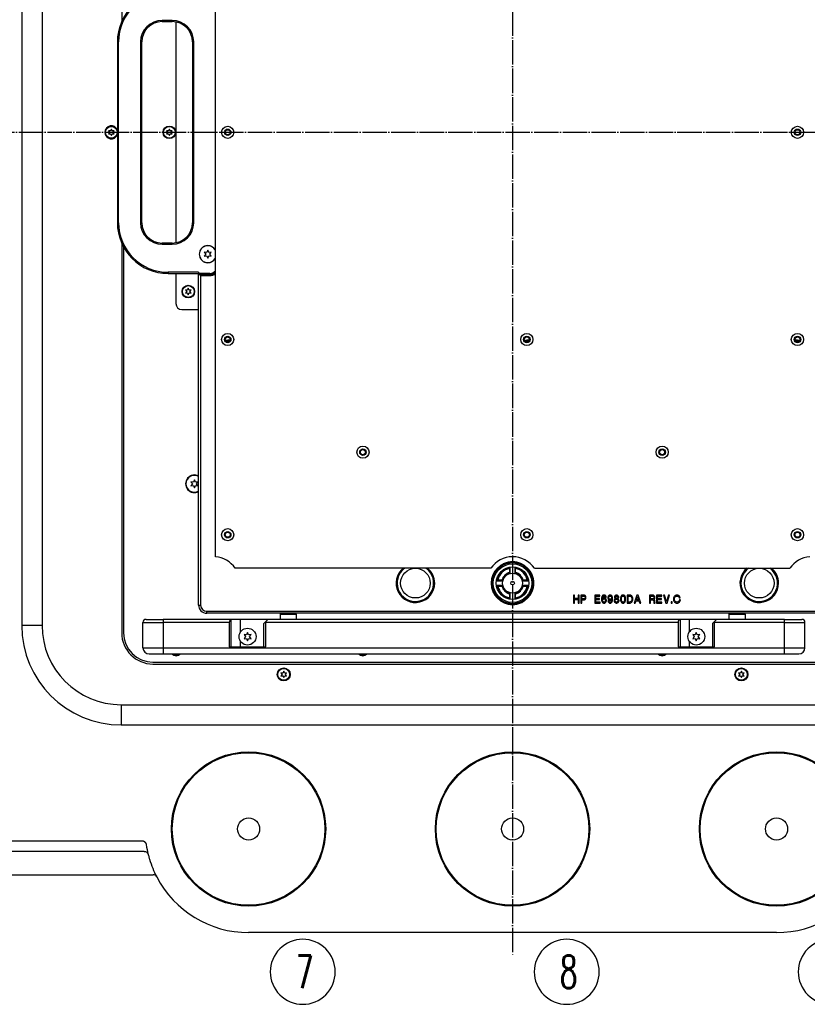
# Model space of a CAD drawing. Extents: x -1763 to 4575, y -3429 to 1051.
# Tile 175 of 193: x 1057 to 1445, y -529 to -45. Entities that reach past the tile are written whole.
import ezdxf

# ---------------------------------------------------------------- set-up
doc = ezdxf.new("R2010")
doc.units = 0
doc.linetypes.add('DASHED', pattern=[15, 7, -8])
doc.linetypes.add('DOT_CENTER', pattern=[14, 12, -1, 0, -1])
doc.layers.get('0').update_dxf_attribs({"linetype": 'CONTINUOUS'})
doc.layers.add('1', color=7, linetype='CONTINUOUS')
doc.styles.add('CONVERTER_2', font='txt.shx', dxfattribs={"width": 0.63})

# ---------------------------------------------------------------- blocks, each defined once
blk = doc.blocks.new('TH_TV__647', base_point=(1686.02, 294))
at = {"color": 3, "linetype": 'CONTINUOUS'}
for p, q in [((1107.52, 146.4), (1107.52, -45.43)), ((1058.32, 142.8), (1058.32, -342.8)), ((1068.32, 142.8), (1068.32, -342.8)), ((1153.68, -309.01), (1153.68, 114.63)), ((1127.4, -45.5), (1127.4, -44.9)), ((1132.4, -44.9), (1127.4, -44.9)), ((1127.4, -45.5), (1132.4, -45.5)), ((1132.4, -44.9), (1132.4, -45.5)), ((1134.2, -45.66), (1134.2, -154.34)), ((1106, -55.5), (1105.4, -55.5)), ((1105.4, -55.5), (1105.4, -144.5)), ((1106, -144.5), (1106, -55.5)), ((1116.8, -55.5), (1117.4, -55.5)), ((1116.8, -55.5), (1116.8, -144.5)), ((1117.4, -144.5), (1117.4, -55.5)), ((1143, -55.5), (1142.4, -55.5)), ((1142.4, -55.5), (1142.4, -144.5)), ((1143, -144.5), (1143, -55.5)), ((1101.03, -99.2), (1101.62, -100)), ((1102.02, -99.31), (1101.03, -99.2)), ((1101.62, -100), (1101.03, -100.8)), ((1101.03, -100.8), (1102.02, -100.69)), ((1102.42, -98.4), (1102.02, -99.31)), ((1102.02, -100.69), (1102.42, -101.6)), ((1102.82, -99.31), (1102.42, -98.4)), ((1102.42, -101.6), (1102.82, -100.69)), ((1103.81, -99.2), (1102.82, -99.31)), ((1102.82, -100.69), (1103.81, -100.8)), ((1103.22, -100), (1103.81, -99.2)), ((1103.81, -100.8), (1103.22, -100)), ((1129.61, -99.2), (1130.2, -100)), ((1130.6, -99.31), (1129.61, -99.2)), ((1130.2, -100), (1129.61, -100.8)), ((1129.61, -100.8), (1130.6, -100.69)), ((1131, -98.4), (1130.6, -99.31)), ((1130.6, -100.69), (1131, -101.6)), ((1131.4, -99.31), (1131, -98.4)), ((1131, -101.6), (1131.4, -100.69)), ((1132.39, -99.2), (1131.4, -99.31)), ((1131.4, -100.69), (1132.39, -100.8)), ((1131.8, -100), (1132.39, -99.2)), ((1132.39, -100.8), (1131.8, -100)), ((1106, -144.5), (1105.4, -144.5)), ((1116.8, -144.5), (1117.4, -144.5)), ((1142.4, -144.5), (1143, -144.5)), ((1107.52, -154.57), (1107.52, -346.4)), ((1132.4, -154.5), (1127.4, -154.5)), ((1127.4, -154.5), (1127.4, -155.1)), ((1127.4, -155.1), (1132.4, -155.1)), ((1132.4, -155.1), (1132.4, -154.5)), ((1108.42, -156.41), (1108.42, -346.4)), ((1149.4, -159.13), (1148.17, -159)), ((1148.17, -159), (1148.9, -160)), ((1149.9, -158), (1149.4, -159.13)), ((1150.4, -159.13), (1149.9, -158)), ((1151.63, -159), (1150.4, -159.13)), ((1150.9, -160), (1151.63, -159)), ((1148.9, -160), (1148.17, -161)), ((1148.17, -161), (1149.4, -160.87)), ((1149.4, -160.87), (1149.9, -162)), ((1149.9, -162), (1150.4, -160.87)), ((1150.4, -160.87), (1151.63, -161)), ((1151.63, -161), (1150.9, -160)), ((1145.4, -168.9), (1130.4, -168.9)), ((1130.4, -168.9), (1130.4, -169.5)), ((1130.4, -169.5), (1145.4, -169.5)), ((1134.2, -169.5), (1134.2, -184.3)), ((1145.4, -168.9), (1145.4, -169.5)), ((1150.9, -169.5), (1145.4, -169.5)), ((1145.4, -169.5), (1145.4, -170)), ((1145.4, -170), (1145.9, -170)), ((1145.4, -332.8), (1145.4, -170)), ((1146.4, -170.5), (1145.9, -170)), ((1145.9, -170), (1150.9, -170)), ((1146.4, -170.5), (1150.9, -170.5)), ((1146.4, -170.5), (1146.4, -332.8)), ((1150.9, -170), (1150.9, -170.5)), ((1138.93, -177.6), (1139.52, -178.4)), ((1139.92, -177.71), (1138.93, -177.6)), ((1139.52, -178.4), (1138.93, -179.2)), ((1138.93, -179.2), (1139.92, -179.09)), ((1140.32, -176.8), (1139.92, -177.71)), ((1139.92, -179.09), (1140.32, -180)), ((1140.72, -177.71), (1140.32, -176.8)), ((1140.32, -180), (1140.72, -179.09)), ((1141.71, -177.6), (1140.72, -177.71)), ((1140.72, -179.09), (1141.71, -179.2)), ((1141.12, -178.4), (1141.71, -177.6)), ((1141.71, -179.2), (1141.12, -178.4)), ((1137.2, -187.3), (1145.4, -187.3)), ((1160.81, -202.28), (1160.93, -202.28)), ((1160.81, -202.48), (1160.86, -202.48)), ((1308.13, -202.28), (1308.25, -202.28)), ((1308.13, -202.48), (1308.18, -202.48)), ((1439.07, -202.28), (1439.19, -202.28)), ((1439.14, -202.48), (1439.19, -202.48)), ((1143.32, -271.05), (1142.82, -272.18)), ((1143.82, -272.18), (1143.32, -271.05)), ((1142.82, -272.18), (1141.59, -272.05)), ((1141.59, -272.05), (1142.32, -273.05)), ((1142.32, -273.05), (1141.59, -274.05)), ((1141.59, -274.05), (1142.82, -273.92)), ((1142.82, -273.92), (1143.32, -275.05)), ((1143.32, -275.05), (1143.82, -273.92)), ((1145.05, -272.05), (1143.82, -272.18)), ((1143.82, -273.92), (1145.05, -274.05)), ((1144.32, -273.05), (1145.05, -272.05)), ((1145.05, -274.05), (1144.32, -273.05)), ((1289.27, -314.63), (1163.41, -314.63)), ((1298.5, -314.21), (1298.5, -314.09)), ((1298.5, -314.21), (1298.5, -314.74)), ((1298.5, -314.74), (1298.5, -316.71)), ((1298.8, -316.73), (1298.8, -314.04)), ((1301.2, -314.04), (1301.2, -316.73)), ((1301.5, -314.21), (1301.5, -314.09)), ((1301.5, -314.74), (1301.5, -314.21)), ((1301.5, -316.71), (1301.5, -314.74)), ((1310.73, -314.63), (1436.59, -314.63)), ((1298.5, -316.71), (1298.5, -317.18)), ((1298.5, -317.2), (1298.5, -317.18)), ((1301.5, -317.18), (1301.5, -316.71)), ((1301.5, -317.18), (1301.5, -317.2)), ((1292.07, -320.77), (1294.75, -320.77)), ((1294.75, -323.17), (1292.07, -323.17)), ((1292.24, -320.47), (1292.12, -320.47)), ((1292.24, -323.47), (1292.12, -323.47)), ((1292.77, -320.47), (1292.24, -320.47)), ((1292.24, -323.47), (1292.77, -323.47)), ((1294.74, -320.47), (1292.77, -320.47)), ((1292.77, -323.47), (1294.74, -323.47)), ((1295.21, -320.47), (1294.74, -320.47)), ((1294.74, -323.47), (1295.21, -323.47)), ((1295.21, -320.47), (1295.23, -320.47)), ((1295.23, -323.47), (1295.21, -323.47)), ((1304.77, -320.47), (1304.79, -320.47)), ((1304.79, -323.47), (1304.77, -323.47)), ((1305.26, -320.47), (1304.79, -320.47)), ((1304.79, -323.47), (1305.26, -323.47)), ((1305.25, -320.77), (1307.93, -320.77)), ((1307.93, -323.17), (1305.25, -323.17)), ((1307.23, -320.47), (1305.26, -320.47)), ((1305.26, -323.47), (1307.23, -323.47)), ((1307.76, -320.47), (1307.23, -320.47)), ((1307.23, -323.47), (1307.76, -323.47)), ((1307.88, -320.47), (1307.76, -320.47)), ((1307.88, -323.47), (1307.76, -323.47)), ((1298.5, -326.76), (1298.5, -326.74)), ((1298.5, -326.76), (1298.5, -327.23)), ((1298.5, -327.23), (1298.5, -329.2)), ((1298.5, -329.2), (1298.5, -329.73)), ((1298.8, -329.91), (1298.8, -327.22)), ((1301.2, -327.22), (1301.2, -329.91)), ((1301.5, -326.74), (1301.5, -326.76)), ((1301.5, -327.23), (1301.5, -326.76)), ((1301.5, -329.2), (1301.5, -327.23)), ((1301.5, -329.73), (1301.5, -329.2)), ((1330.49, -327.8), (1330, -327.8)), ((1330, -327.8), (1330, -331.8)), ((1330.49, -329.5), (1330.49, -327.8)), ((1332.34, -329.5), (1330.49, -329.5)), ((1332.83, -327.8), (1332.34, -327.8)), ((1332.34, -327.8), (1332.34, -329.5)), ((1332.83, -331.8), (1332.83, -327.8)), ((1335.13, -327.8), (1333.55, -327.8)), ((1333.55, -327.8), (1333.55, -331.8)), ((1334.05, -328.3), (1334.99, -328.3)), ((1334.05, -329.7), (1334.05, -328.3)), ((1334.99, -328.3), (1335.26, -328.35)), ((1335.49, -327.85), (1335.13, -327.8)), ((1335.26, -328.35), (1335.49, -328.45)), ((1335.49, -329.55), (1335.26, -329.65)), ((1335.76, -328), (1335.49, -327.85)), ((1335.49, -328.45), (1335.62, -328.6)), ((1335.62, -329.4), (1335.49, -329.55)), ((1335.62, -328.6), (1335.71, -328.85)), ((1335.71, -329.15), (1335.62, -329.4)), ((1335.71, -328.85), (1335.71, -329.15)), ((1335.94, -328.2), (1335.76, -328)), ((1336.12, -328.5), (1335.94, -328.2)), ((1335.94, -329.8), (1336.12, -329.5)), ((1336.16, -328.85), (1336.12, -328.5)), ((1336.12, -329.5), (1336.16, -329.15)), ((1336.16, -329.15), (1336.16, -328.85)), ((1343.05, -327.8), (1340.48, -327.8)), ((1340.48, -327.8), (1340.48, -331.8)), ((1340.98, -328.3), (1343.05, -328.3)), ((1340.98, -329.5), (1340.98, -328.3)), ((1342.87, -329.5), (1340.98, -329.5)), ((1342.87, -330), (1342.87, -329.5)), ((1343.05, -328.3), (1343.05, -327.8)), ((1343.86, -329.15), (1343.81, -329.6)), ((1343.81, -329.6), (1343.81, -330)), ((1343.9, -328.85), (1343.86, -329.15)), ((1343.99, -328.6), (1343.9, -328.85)), ((1344.08, -328.4), (1343.99, -328.6)), ((1344.22, -328.2), (1344.08, -328.4)), ((1344.35, -328.05), (1344.22, -328.2)), ((1344.26, -329.65), (1344.35, -328.95)), ((1344.49, -329.4), (1344.26, -329.65)), ((1344.49, -327.95), (1344.35, -328.05)), ((1344.35, -328.95), (1344.44, -328.7)), ((1344.44, -328.7), (1344.53, -328.55)), ((1344.71, -327.85), (1344.49, -327.95)), ((1344.71, -329.25), (1344.49, -329.4)), ((1344.53, -328.55), (1344.71, -328.4)), ((1344.89, -327.8), (1344.71, -327.85)), ((1344.71, -328.4), (1344.89, -328.3)), ((1344.94, -329.2), (1344.71, -329.25)), ((1345.21, -327.8), (1344.89, -327.8)), ((1344.89, -328.3), (1345.21, -328.3)), ((1345.16, -329.2), (1344.94, -329.2)), ((1345.39, -329.25), (1345.16, -329.2)), ((1345.39, -327.85), (1345.21, -327.8)), ((1345.21, -328.3), (1345.39, -328.4)), ((1345.61, -327.95), (1345.39, -327.85)), ((1345.39, -328.4), (1345.57, -328.55)), ((1345.61, -329.35), (1345.39, -329.25)), ((1345.57, -328.55), (1345.66, -328.7)), ((1345.75, -328.05), (1345.61, -327.95)), ((1345.75, -329.45), (1345.61, -329.35)), ((1345.66, -328.7), (1345.7, -328.95)), ((1345.7, -328.95), (1346.15, -328.95)), ((1345.88, -328.2), (1345.75, -328.05)), ((1345.88, -329.6), (1345.75, -329.45)), ((1346.02, -328.4), (1345.88, -328.2)), ((1346.02, -329.8), (1345.88, -329.6)), ((1346.11, -328.6), (1346.02, -328.4)), ((1346.15, -328.85), (1346.11, -328.6)), ((1346.15, -328.95), (1346.15, -328.85)), ((1347.01, -328.6), (1346.92, -328.9)), ((1346.92, -328.9), (1346.92, -329.3)), ((1346.92, -329.3), (1347.01, -329.6)), ((1347.1, -328.4), (1347.01, -328.6)), ((1347.01, -329.6), (1347.1, -329.8)), ((1347.23, -328.2), (1347.1, -328.4)), ((1347.37, -328.05), (1347.23, -328.2)), ((1347.5, -327.95), (1347.37, -328.05)), ((1347.37, -328.95), (1347.46, -328.7)), ((1347.37, -329.25), (1347.37, -328.95)), ((1347.46, -329.5), (1347.37, -329.25)), ((1347.46, -328.7), (1347.55, -328.55)), ((1347.55, -329.65), (1347.46, -329.5)), ((1347.73, -327.85), (1347.5, -327.95)), ((1347.55, -328.55), (1347.73, -328.4)), ((1347.95, -327.8), (1347.73, -327.85)), ((1347.73, -328.4), (1347.95, -328.3)), ((1348.18, -327.8), (1347.95, -327.8)), ((1347.95, -328.3), (1348.18, -328.3)), ((1348.4, -327.85), (1348.18, -327.8)), ((1348.18, -328.3), (1348.4, -328.4)), ((1348.63, -327.95), (1348.4, -327.85)), ((1348.4, -328.4), (1348.58, -328.55)), ((1348.58, -328.55), (1348.67, -328.7)), ((1348.67, -329.5), (1348.58, -329.65)), ((1348.76, -328.05), (1348.63, -327.95)), ((1348.67, -328.7), (1348.76, -328.95)), ((1348.76, -329.25), (1348.67, -329.5)), ((1348.9, -328.2), (1348.76, -328.05)), ((1348.76, -328.95), (1348.76, -329.25)), ((1349.03, -328.4), (1348.9, -328.2)), ((1349.12, -328.6), (1349.03, -328.4)), ((1349.21, -328.85), (1349.12, -328.6)), ((1349.26, -329.15), (1349.21, -328.85)), ((1349.3, -329.6), (1349.26, -329.15)), ((1349.3, -330), (1349.3, -329.6)), ((1350.25, -328.5), (1350.2, -328.75)), ((1350.2, -328.75), (1350.2, -328.95)), ((1350.2, -328.95), (1350.25, -329.2)), ((1350.43, -328.2), (1350.25, -328.5)), ((1350.25, -329.2), (1350.43, -329.5)), ((1350.52, -329.6), (1350.29, -329.8)), ((1350.61, -328), (1350.43, -328.2)), ((1350.43, -329.5), (1350.52, -329.6)), ((1350.88, -327.85), (1350.61, -328)), ((1350.7, -328.75), (1350.74, -328.6)), ((1350.7, -328.95), (1350.7, -328.75)), ((1350.74, -329.1), (1350.7, -328.95)), ((1350.74, -328.6), (1350.83, -328.45)), ((1350.83, -329.25), (1350.74, -329.1)), ((1350.83, -328.45), (1350.97, -328.35)), ((1350.97, -329.35), (1350.83, -329.25)), ((1351.1, -327.8), (1350.88, -327.85)), ((1350.97, -328.35), (1351.15, -328.3)), ((1351.15, -329.4), (1350.97, -329.35)), ((1351.37, -327.8), (1351.1, -327.8)), ((1351.15, -328.3), (1351.33, -328.3)), ((1351.33, -329.4), (1351.15, -329.4)), ((1351.33, -328.3), (1351.51, -328.35)), ((1351.51, -329.35), (1351.33, -329.4)), ((1351.6, -327.85), (1351.37, -327.8)), ((1351.51, -328.35), (1351.64, -328.45)), ((1351.64, -329.25), (1351.51, -329.35)), ((1351.87, -328), (1351.6, -327.85)), ((1351.64, -328.45), (1351.73, -328.6)), ((1351.73, -329.1), (1351.64, -329.25)), ((1351.73, -328.6), (1351.78, -328.75)), ((1351.78, -328.95), (1351.73, -329.1)), ((1351.78, -328.75), (1351.78, -328.95)), ((1352.05, -328.2), (1351.87, -328)), ((1351.96, -329.6), (1352.05, -329.5)), ((1352.18, -329.8), (1351.96, -329.6)), ((1352.23, -328.5), (1352.05, -328.2)), ((1352.05, -329.5), (1352.23, -329.2)), ((1352.27, -328.75), (1352.23, -328.5)), ((1352.23, -329.2), (1352.27, -328.95)), ((1352.27, -328.95), (1352.27, -328.75)), ((1353.22, -329.15), (1353.17, -329.6)), ((1353.17, -329.6), (1353.17, -330)), ((1353.26, -328.85), (1353.22, -329.15)), ((1353.35, -328.6), (1353.26, -328.85)), ((1353.44, -328.4), (1353.35, -328.6)), ((1353.58, -328.2), (1353.44, -328.4)), ((1353.71, -328.05), (1353.58, -328.2)), ((1353.67, -329.5), (1353.71, -328.95)), ((1353.67, -330.1), (1353.67, -329.5)), ((1353.85, -327.95), (1353.71, -328.05)), ((1353.71, -328.95), (1353.8, -328.7)), ((1353.8, -328.7), (1353.89, -328.55)), ((1354.07, -327.85), (1353.85, -327.95)), ((1353.89, -328.55), (1354.07, -328.4)), ((1354.25, -327.8), (1354.07, -327.85)), ((1354.07, -328.4), (1354.25, -328.3)), ((1354.57, -327.8), (1354.25, -327.8)), ((1354.25, -328.3), (1354.57, -328.3)), ((1354.75, -327.85), (1354.57, -327.8)), ((1354.57, -328.3), (1354.75, -328.4)), ((1354.97, -327.95), (1354.75, -327.85)), ((1354.75, -328.4), (1354.93, -328.55)), ((1354.93, -328.55), (1355.02, -328.7)), ((1355.11, -328.05), (1354.97, -327.95)), ((1355.02, -328.7), (1355.11, -328.95)), ((1355.24, -328.2), (1355.11, -328.05)), ((1355.11, -328.95), (1355.15, -329.5)), ((1355.15, -329.5), (1355.15, -330.1)), ((1355.38, -328.4), (1355.24, -328.2)), ((1355.47, -328.6), (1355.38, -328.4)), ((1355.56, -328.85), (1355.47, -328.6)), ((1355.6, -329.15), (1355.56, -328.85)), ((1355.65, -329.6), (1355.6, -329.15)), ((1355.65, -330), (1355.65, -329.6)), ((1357.67, -327.8), (1356.37, -327.8)), ((1356.37, -327.8), (1356.37, -331.8)), ((1356.86, -328.35), (1357.67, -328.35)), ((1356.86, -331.25), (1356.86, -328.35)), ((1357.99, -327.85), (1357.67, -327.8)), ((1357.67, -328.35), (1357.99, -328.4)), ((1358.26, -327.95), (1357.99, -327.85)), ((1357.99, -328.4), (1358.21, -328.5)), ((1358.21, -328.5), (1358.35, -328.6)), ((1358.48, -328.05), (1358.26, -327.95)), ((1358.35, -328.6), (1358.48, -328.75)), ((1358.71, -328.25), (1358.48, -328.05)), ((1358.48, -328.75), (1358.62, -329)), ((1358.62, -329), (1358.71, -329.3)), ((1358.89, -328.5), (1358.71, -328.25)), ((1358.71, -329.3), (1358.75, -329.65)), ((1359.07, -328.85), (1358.89, -328.5)), ((1359.2, -329.3), (1359.07, -328.85)), ((1359.25, -329.65), (1359.2, -329.3)), ((1361.27, -327.8), (1359.97, -331.8)), ((1361, -330.1), (1361.54, -328.5)), ((1361.81, -327.8), (1361.27, -327.8)), ((1361.54, -328.5), (1362.13, -330.1)), ((1363.12, -331.8), (1361.81, -327.8)), ((1369.01, -327.8), (1367.44, -327.8)), ((1367.44, -327.8), (1367.44, -331.8)), ((1367.93, -328.3), (1368.88, -328.3)), ((1367.93, -329.7), (1367.93, -328.3)), ((1368.88, -328.3), (1369.15, -328.35)), ((1369.37, -327.85), (1369.01, -327.8)), ((1369.15, -328.35), (1369.37, -328.45)), ((1369.37, -329.55), (1369.15, -329.65)), ((1369.64, -328), (1369.37, -327.85)), ((1369.37, -328.45), (1369.51, -328.6)), ((1369.51, -329.4), (1369.37, -329.55)), ((1369.51, -328.6), (1369.6, -328.85)), ((1369.6, -329.15), (1369.51, -329.4)), ((1369.6, -328.85), (1369.6, -329.15)), ((1369.82, -328.2), (1369.64, -328)), ((1370, -328.5), (1369.82, -328.2)), ((1369.82, -329.8), (1370, -329.5)), ((1370.05, -328.85), (1370, -328.5)), ((1370, -329.5), (1370.05, -329.15)), ((1370.05, -329.15), (1370.05, -328.85)), ((1373.51, -327.8), (1370.95, -327.8)), ((1370.95, -327.8), (1370.95, -331.8)), ((1371.44, -328.3), (1373.51, -328.3)), ((1371.44, -329.5), (1371.44, -328.3)), ((1373.33, -329.5), (1371.44, -329.5)), ((1373.33, -330), (1373.33, -329.5)), ((1373.51, -328.3), (1373.51, -327.8)), ((1374.77, -327.8), (1374.28, -327.8)), ((1374.28, -327.8), (1375.54, -331.8)), ((1375.81, -331.05), (1374.77, -327.8)), ((1376.84, -327.8), (1375.81, -331.05)), ((1376.08, -331.8), (1377.34, -327.8)), ((1377.34, -327.8), (1376.84, -327.8)), ((1379.32, -329.32), (1379.27, -329.67)), ((1379.45, -328.87), (1379.32, -329.32)), ((1379.63, -328.57), (1379.45, -328.87)), ((1379.81, -328.32), (1379.63, -328.57)), ((1379.77, -329.67), (1379.81, -329.32)), ((1380.08, -328.07), (1379.81, -328.32)), ((1379.81, -329.32), (1379.9, -329.02)), ((1379.9, -329.02), (1380.04, -328.77)), ((1380.04, -328.77), (1380.17, -328.62)), ((1380.26, -327.97), (1380.08, -328.07)), ((1380.17, -328.62), (1380.31, -328.52)), ((1380.58, -327.87), (1380.26, -327.97)), ((1380.31, -328.52), (1380.58, -328.42)), ((1380.85, -327.82), (1380.58, -327.87)), ((1380.58, -328.42), (1380.85, -328.37)), ((1381.12, -327.82), (1380.85, -327.82)), ((1380.85, -328.37), (1381.12, -328.37)), ((1381.39, -327.87), (1381.12, -327.82)), ((1381.12, -328.37), (1381.39, -328.42)), ((1381.7, -327.97), (1381.39, -327.87)), ((1381.39, -328.42), (1381.66, -328.52)), ((1381.66, -328.52), (1381.84, -328.67)), ((1381.97, -328.12), (1381.7, -327.97)), ((1381.84, -328.67), (1381.97, -328.87)), ((1382.2, -328.32), (1381.97, -328.12)), ((1381.97, -328.87), (1382.11, -329.22)), ((1382.11, -329.22), (1382.56, -329.12)), ((1382.42, -328.72), (1382.2, -328.32)), ((1382.56, -329.12), (1382.42, -328.72)), ((1145.4, -332.8), (1146.4, -332.8)), ((1298.5, -329.85), (1298.5, -329.73)), ((1301.5, -329.85), (1301.5, -329.73)), ((1330, -331.8), (1330.49, -331.8)), ((1330.49, -330), (1332.34, -330)), ((1330.49, -331.8), (1330.49, -330)), ((1332.34, -330), (1332.34, -331.8)), ((1332.34, -331.8), (1332.83, -331.8)), ((1333.55, -331.8), (1334.05, -331.8)), ((1334.99, -329.7), (1334.05, -329.7)), ((1334.05, -330.2), (1335.13, -330.2)), ((1334.05, -331.8), (1334.05, -330.2)), ((1335.26, -329.65), (1334.99, -329.7)), ((1335.13, -330.2), (1335.49, -330.15)), ((1335.49, -330.15), (1335.76, -330)), ((1335.76, -330), (1335.94, -329.8)), ((1340.48, -331.8), (1343.09, -331.8)), ((1340.98, -330), (1342.87, -330)), ((1340.98, -331.3), (1340.98, -330)), ((1343.09, -331.3), (1340.98, -331.3)), ((1343.09, -331.8), (1343.09, -331.3)), ((1343.81, -330), (1343.86, -330.45)), ((1343.86, -330.45), (1343.9, -330.75)), ((1343.9, -330.75), (1343.99, -331)), ((1343.99, -331), (1344.08, -331.2)), ((1344.08, -331.2), (1344.22, -331.4)), ((1344.22, -331.4), (1344.35, -331.55)), ((1344.35, -330.35), (1344.44, -330.1)), ((1344.35, -330.65), (1344.35, -330.35)), ((1344.44, -330.9), (1344.35, -330.65)), ((1344.35, -331.55), (1344.49, -331.65)), ((1344.44, -330.1), (1344.53, -329.95)), ((1344.53, -331.05), (1344.44, -330.9)), ((1344.49, -331.65), (1344.71, -331.75)), ((1344.53, -329.95), (1344.71, -329.8)), ((1344.71, -331.2), (1344.53, -331.05)), ((1344.71, -329.8), (1344.94, -329.7)), ((1344.94, -331.3), (1344.71, -331.2)), ((1344.71, -331.75), (1344.94, -331.8)), ((1344.94, -329.7), (1345.16, -329.7)), ((1345.16, -331.3), (1344.94, -331.3)), ((1344.94, -331.8), (1345.16, -331.8)), ((1345.16, -329.7), (1345.39, -329.8)), ((1345.39, -331.2), (1345.16, -331.3)), ((1345.16, -331.8), (1345.39, -331.75)), ((1345.39, -329.8), (1345.57, -329.95)), ((1345.57, -331.05), (1345.39, -331.2)), ((1345.39, -331.75), (1345.61, -331.65)), ((1345.57, -329.95), (1345.66, -330.1)), ((1345.66, -330.9), (1345.57, -331.05)), ((1345.61, -331.65), (1345.75, -331.55)), ((1345.66, -330.1), (1345.75, -330.35)), ((1345.75, -330.65), (1345.66, -330.9)), ((1345.75, -330.35), (1345.75, -330.65)), ((1345.75, -331.55), (1345.88, -331.4)), ((1345.88, -331.4), (1346.02, -331.2)), ((1346.11, -330), (1346.02, -329.8)), ((1346.02, -331.2), (1346.11, -331)), ((1346.2, -330.3), (1346.11, -330)), ((1346.11, -331), (1346.2, -330.7)), ((1346.2, -330.7), (1346.2, -330.3)), ((1347.41, -330.65), (1346.96, -330.65)), ((1346.96, -330.65), (1346.96, -330.75)), ((1346.96, -330.75), (1347.01, -331)), ((1347.01, -331), (1347.1, -331.2)), ((1347.1, -329.8), (1347.23, -330)), ((1347.1, -331.2), (1347.23, -331.4)), ((1347.23, -330), (1347.37, -330.15)), ((1347.23, -331.4), (1347.37, -331.55)), ((1347.37, -330.15), (1347.5, -330.25)), ((1347.37, -331.55), (1347.5, -331.65)), ((1347.46, -330.9), (1347.41, -330.65)), ((1347.55, -331.05), (1347.46, -330.9)), ((1347.5, -330.25), (1347.73, -330.35)), ((1347.5, -331.65), (1347.73, -331.75)), ((1347.73, -329.8), (1347.55, -329.65)), ((1347.73, -331.2), (1347.55, -331.05)), ((1347.95, -329.9), (1347.73, -329.8)), ((1347.73, -330.35), (1347.95, -330.4)), ((1347.91, -331.3), (1347.73, -331.2)), ((1347.73, -331.75), (1347.91, -331.8)), ((1348.22, -331.3), (1347.91, -331.3)), ((1347.91, -331.8), (1348.22, -331.8)), ((1348.18, -329.9), (1347.95, -329.9)), ((1347.95, -330.4), (1348.18, -330.4)), ((1348.4, -329.8), (1348.18, -329.9)), ((1348.18, -330.4), (1348.4, -330.35)), ((1348.4, -331.2), (1348.22, -331.3)), ((1348.22, -331.8), (1348.4, -331.75)), ((1348.58, -329.65), (1348.4, -329.8)), ((1348.4, -330.35), (1348.63, -330.2)), ((1348.58, -331.05), (1348.4, -331.2)), ((1348.4, -331.75), (1348.63, -331.65)), ((1348.67, -330.9), (1348.58, -331.05)), ((1348.63, -330.2), (1348.85, -329.95)), ((1348.63, -331.65), (1348.76, -331.55)), ((1348.76, -330.65), (1348.67, -330.9)), ((1348.85, -329.95), (1348.76, -330.65)), ((1348.76, -331.55), (1348.9, -331.4)), ((1348.9, -331.4), (1349.03, -331.2)), ((1349.03, -331.2), (1349.12, -331)), ((1349.12, -331), (1349.21, -330.75)), ((1349.21, -330.75), (1349.26, -330.45)), ((1349.26, -330.45), (1349.3, -330)), ((1350.11, -330.1), (1350.02, -330.45)), ((1350.02, -330.45), (1350.02, -330.7)), ((1350.02, -330.7), (1350.11, -331.05)), ((1350.29, -329.8), (1350.11, -330.1)), ((1350.11, -331.05), (1350.25, -331.3)), ((1350.25, -331.3), (1350.47, -331.55)), ((1350.47, -331.55), (1350.74, -331.7)), ((1350.56, -330.45), (1350.61, -330.25)), ((1350.56, -330.65), (1350.56, -330.45)), ((1350.61, -330.85), (1350.56, -330.65)), ((1350.61, -330.25), (1350.74, -330.05)), ((1350.74, -331.05), (1350.61, -330.85)), ((1350.74, -330.05), (1350.92, -329.9)), ((1350.92, -331.2), (1350.74, -331.05)), ((1350.74, -331.7), (1351.1, -331.8)), ((1350.92, -329.9), (1351.15, -329.85)), ((1351.15, -331.25), (1350.92, -331.2)), ((1351.1, -331.8), (1351.37, -331.8)), ((1351.15, -329.85), (1351.33, -329.85)), ((1351.33, -331.25), (1351.15, -331.25)), ((1351.33, -329.85), (1351.55, -329.9)), ((1351.55, -331.2), (1351.33, -331.25)), ((1351.37, -331.8), (1351.73, -331.7)), ((1351.55, -329.9), (1351.73, -330.05)), ((1351.73, -331.05), (1351.55, -331.2)), ((1351.73, -330.05), (1351.87, -330.25)), ((1351.87, -330.85), (1351.73, -331.05)), ((1351.73, -331.7), (1352, -331.55)), ((1351.87, -330.25), (1351.91, -330.45)), ((1351.91, -330.65), (1351.87, -330.85)), ((1351.91, -330.45), (1351.91, -330.65)), ((1352, -331.55), (1352.23, -331.3)), ((1352.36, -330.1), (1352.18, -329.8)), ((1352.23, -331.3), (1352.36, -331.05)), ((1352.45, -330.45), (1352.36, -330.1)), ((1352.36, -331.05), (1352.45, -330.7)), ((1352.45, -330.7), (1352.45, -330.45)), ((1353.17, -330), (1353.22, -330.45)), ((1353.22, -330.45), (1353.26, -330.75)), ((1353.26, -330.75), (1353.35, -331)), ((1353.35, -331), (1353.44, -331.2)), ((1353.44, -331.2), (1353.58, -331.4)), ((1353.58, -331.4), (1353.71, -331.55)), ((1353.71, -330.65), (1353.67, -330.1)), ((1353.8, -330.9), (1353.71, -330.65)), ((1353.71, -331.55), (1353.85, -331.65)), ((1353.89, -331.05), (1353.8, -330.9)), ((1353.85, -331.65), (1354.07, -331.75)), ((1354.07, -331.2), (1353.89, -331.05)), ((1354.25, -331.3), (1354.07, -331.2)), ((1354.07, -331.75), (1354.25, -331.8)), ((1354.57, -331.3), (1354.25, -331.3)), ((1354.25, -331.8), (1354.57, -331.8)), ((1354.75, -331.2), (1354.57, -331.3)), ((1354.57, -331.8), (1354.75, -331.75)), ((1354.93, -331.05), (1354.75, -331.2)), ((1354.75, -331.75), (1354.97, -331.65)), ((1355.02, -330.9), (1354.93, -331.05)), ((1354.97, -331.65), (1355.11, -331.55)), ((1355.11, -330.65), (1355.02, -330.9)), ((1355.15, -330.1), (1355.11, -330.65)), ((1355.11, -331.55), (1355.24, -331.4)), ((1355.24, -331.4), (1355.38, -331.2)), ((1355.38, -331.2), (1355.47, -331)), ((1355.47, -331), (1355.56, -330.75)), ((1355.56, -330.75), (1355.6, -330.45)), ((1355.6, -330.45), (1355.65, -330)), ((1356.37, -331.8), (1357.67, -331.8)), ((1357.67, -331.25), (1356.86, -331.25)), ((1357.99, -331.2), (1357.67, -331.25)), ((1357.67, -331.8), (1357.99, -331.75)), ((1358.21, -331.1), (1357.99, -331.2)), ((1357.99, -331.75), (1358.26, -331.65)), ((1358.35, -331), (1358.21, -331.1)), ((1358.26, -331.65), (1358.44, -331.55)), ((1358.48, -330.85), (1358.35, -331)), ((1358.44, -331.55), (1358.71, -331.3)), ((1358.62, -330.6), (1358.48, -330.85)), ((1358.71, -330.3), (1358.62, -330.6)), ((1358.75, -329.95), (1358.71, -330.3)), ((1358.71, -331.3), (1358.89, -331.05)), ((1358.75, -329.65), (1358.75, -329.95)), ((1358.89, -331.05), (1359.07, -330.75)), ((1359.07, -330.75), (1359.2, -330.3)), ((1359.2, -330.3), (1359.25, -329.95)), ((1359.25, -329.95), (1359.25, -329.65)), ((1359.97, -331.8), (1360.46, -331.8)), ((1360.46, -331.8), (1360.87, -330.6)), ((1360.87, -330.6), (1362.22, -330.6)), ((1362.13, -330.1), (1361, -330.1)), ((1362.22, -330.6), (1362.62, -331.8)), ((1362.62, -331.8), (1363.12, -331.8)), ((1367.44, -331.8), (1367.93, -331.8)), ((1368.88, -329.7), (1367.93, -329.7)), ((1367.93, -330.2), (1368.79, -330.2)), ((1367.93, -331.8), (1367.93, -330.2)), ((1368.79, -330.2), (1369.06, -330.25)), ((1369.15, -329.65), (1368.88, -329.7)), ((1369.06, -330.25), (1369.28, -330.35)), ((1369.28, -330.35), (1369.42, -330.5)), ((1369.42, -330.5), (1369.51, -330.75)), ((1369.51, -330.75), (1369.51, -331.05)), ((1369.51, -331.05), (1369.55, -331.45)), ((1369.55, -331.45), (1369.64, -331.8)), ((1369.6, -329.95), (1369.82, -329.8)), ((1369.82, -330.1), (1369.6, -329.95)), ((1369.64, -331.8), (1370.23, -331.8)), ((1370, -330.4), (1369.82, -330.1)), ((1370.05, -330.75), (1370, -330.4)), ((1370.05, -331.05), (1370.05, -330.75)), ((1370.09, -331.4), (1370.05, -331.05)), ((1370.23, -331.8), (1370.09, -331.4)), ((1370.95, -331.8), (1373.56, -331.8)), ((1371.44, -330), (1373.33, -330)), ((1371.44, -331.3), (1371.44, -330)), ((1373.56, -331.3), (1371.44, -331.3)), ((1373.56, -331.8), (1373.56, -331.3)), ((1375.54, -331.8), (1376.08, -331.8)), ((1378.6, -331.2), (1378.06, -331.2)), ((1378.06, -331.2), (1378.06, -331.8)), ((1378.06, -331.8), (1378.6, -331.8)), ((1378.6, -331.8), (1378.6, -331.2)), ((1379.27, -329.67), (1379.27, -329.97)), ((1379.27, -329.97), (1379.32, -330.32)), ((1379.32, -330.32), (1379.45, -330.77)), ((1379.45, -330.77), (1379.63, -331.07)), ((1379.63, -331.07), (1379.81, -331.32)), ((1379.77, -329.97), (1379.77, -329.67)), ((1379.81, -330.32), (1379.77, -329.97)), ((1379.9, -330.62), (1379.81, -330.32)), ((1379.81, -331.32), (1380.08, -331.57)), ((1380.04, -330.87), (1379.9, -330.62)), ((1380.17, -331.02), (1380.04, -330.87)), ((1380.08, -331.57), (1380.26, -331.67)), ((1380.31, -331.12), (1380.17, -331.02)), ((1380.26, -331.67), (1380.58, -331.77)), ((1380.58, -331.22), (1380.31, -331.12)), ((1380.85, -331.27), (1380.58, -331.22)), ((1380.58, -331.77), (1380.85, -331.82)), ((1381.12, -331.27), (1380.85, -331.27)), ((1380.85, -331.82), (1381.12, -331.82)), ((1381.39, -331.22), (1381.12, -331.27)), ((1381.12, -331.82), (1381.39, -331.77)), ((1381.66, -331.12), (1381.39, -331.22)), ((1381.39, -331.77), (1381.7, -331.67)), ((1381.79, -331.02), (1381.66, -331.12)), ((1381.7, -331.67), (1381.88, -331.57)), ((1381.93, -330.87), (1381.79, -331.02)), ((1381.88, -331.57), (1382.15, -331.32)), ((1382.06, -330.62), (1381.93, -330.87)), ((1382.15, -330.22), (1382.06, -330.62)), ((1382.65, -330.22), (1382.15, -330.22)), ((1382.15, -331.32), (1382.38, -331.02)), ((1382.38, -331.02), (1382.51, -330.72)), ((1382.51, -330.72), (1382.65, -330.22)), ((1149.4, -336.8), (1149.4, -335.8)), ((1149.4, -335.8), (1450.6, -335.8)), ((1450.6, -336.8), (1149.4, -336.8)), ((1185.71, -337), (1185.51, -337.2)), ((1185.51, -337.2), (1193.51, -337.2)), ((1185.51, -337.2), (1185.51, -339.8)), ((1185.71, -337), (1193.31, -337)), ((1187.01, -336.8), (1187.01, -337)), ((1192.01, -336.8), (1192.01, -337)), ((1193.31, -337), (1193.51, -337.2)), ((1193.51, -337.2), (1193.51, -339.8)), ((1406.69, -337), (1406.49, -337.2)), ((1406.49, -337.2), (1414.49, -337.2)), ((1406.49, -337.2), (1406.49, -339.8)), ((1406.69, -337), (1414.29, -337)), ((1407.99, -336.8), (1407.99, -337)), ((1412.99, -336.8), (1412.99, -337)), ((1414.29, -337), (1414.49, -337.2)), ((1414.49, -337.2), (1414.49, -339.8)), ((1068.32, -342.8), (1058.32, -342.8)), ((1118, -341.3), (1128, -341.3)), ((1118, -353.8), (1118, -341.3)), ((1119.5, -339.8), (1128, -339.8)), ((1128, -339.8), (1128, -341.3)), ((1161.51, -339.8), (1128, -339.8)), ((1128, -341.3), (1128, -353.8)), ((1160.51, -341.3), (1128, -341.3)), ((1160.51, -341.3), (1160.51, -353.3)), ((1166.01, -339.8), (1161.51, -339.8)), ((1161.51, -339.89), (1161.51, -339.8)), ((1161.51, -346), (1161.51, -339.89)), ((1166.01, -346), (1166.01, -339.8)), ((1179.51, -339.8), (1166.01, -339.8)), ((1177.51, -341.8), (1178.45, -340.86)), ((1177.51, -353.3), (1177.51, -341.8)), ((1178.45, -340.86), (1179.51, -339.8)), ((1381.49, -341.3), (1178.51, -341.3)), ((1178.51, -353.3), (1178.51, -341.3)), ((1185.51, -339.8), (1179.51, -339.8)), ((1193.51, -339.8), (1185.51, -339.8)), ((1203.34, -339.8), (1193.51, -339.8)), ((1210.11, -339.8), (1203.34, -339.8)), ((1214.61, -339.8), (1210.11, -339.8)), ((1249.34, -339.8), (1214.61, -339.8)), ((1350.66, -339.8), (1249.34, -339.8)), ((1382.49, -339.8), (1350.66, -339.8)), ((1381.49, -341.3), (1381.49, -353.3)), ((1386.99, -339.8), (1382.49, -339.8)), ((1382.49, -339.89), (1382.49, -339.8)), ((1382.49, -339.89), (1382.49, -353.3)), ((1396.66, -339.8), (1386.99, -339.8)), ((1386.99, -339.8), (1386.99, -346.07)), ((1400.49, -339.8), (1396.66, -339.8)), ((1399.43, -340.86), (1398.49, -341.8)), ((1398.49, -341.8), (1398.49, -353.3)), ((1400.49, -339.8), (1399.43, -340.86)), ((1434, -341.3), (1399.49, -341.3)), ((1399.49, -353.3), (1399.49, -341.3)), ((1406.49, -339.8), (1400.49, -339.8)), ((1414.49, -339.8), (1406.49, -339.8)), ((1434, -339.8), (1414.49, -339.8)), ((1434, -339.8), (1442.5, -339.8)), ((1434, -341.3), (1444, -341.3)), ((1434, -353.8), (1434, -341.3)), ((1444, -353.8), (1444, -341.3)), ((1161.51, -351.3), (1161.51, -346)), ((1166.01, -346.07), (1166.01, -346)), ((1169.01, -347.43), (1167.78, -347.3)), ((1167.78, -347.3), (1168.51, -348.3)), ((1168.51, -348.3), (1167.78, -349.3)), ((1169.51, -346.3), (1169.01, -347.43)), ((1170.01, -347.43), (1169.51, -346.3)), ((1171.24, -347.3), (1170.01, -347.43)), ((1170.51, -348.3), (1171.24, -347.3)), ((1171.24, -349.3), (1170.51, -348.3)), ((1388.76, -347.3), (1389.49, -348.3)), ((1389.99, -347.43), (1388.76, -347.3)), ((1389.49, -348.3), (1388.76, -349.3)), ((1390.49, -346.3), (1389.99, -347.43)), ((1390.99, -347.43), (1390.49, -346.3)), ((1392.22, -347.3), (1390.99, -347.43)), ((1391.49, -348.3), (1392.22, -347.3)), ((1392.22, -349.3), (1391.49, -348.3)), ((1118, -353.8), (1128, -353.8)), ((1128, -353.8), (1434, -353.8)), ((1128, -353.8), (1128, -356.8)), ((1160.51, -353.3), (1161.51, -353.3)), ((1161.51, -352.8), (1161.51, -351.3)), ((1161.51, -353.3), (1161.51, -352.8)), ((1161.51, -353.3), (1166.01, -353.3)), ((1166.01, -351.3), (1166.01, -350.53)), ((1166.01, -352.8), (1166.01, -351.3)), ((1166.01, -353.3), (1166.01, -352.8)), ((1166.01, -353.3), (1177.51, -353.3)), ((1167.78, -349.3), (1169.01, -349.17)), ((1169.01, -349.17), (1169.51, -350.3)), ((1169.51, -350.3), (1170.01, -349.17)), ((1170.01, -349.17), (1171.24, -349.3)), ((1177.51, -353.3), (1178.51, -353.3)), ((1381.49, -353.3), (1382.49, -353.3)), ((1382.49, -353.3), (1386.99, -353.3)), ((1386.99, -350.53), (1386.99, -353.3)), ((1386.99, -353.3), (1398.49, -353.3)), ((1388.76, -349.3), (1389.99, -349.17)), ((1389.99, -349.17), (1390.49, -350.3)), ((1390.49, -350.3), (1390.99, -349.17)), ((1390.99, -349.17), (1392.22, -349.3)), ((1398.49, -353.3), (1399.49, -353.3)), ((1434, -353.8), (1444, -353.8)), ((1121, -356.8), (1128, -356.8)), ((1128, -356.8), (1433.99, -356.8)), ((1433.99, -356.8), (1441, -356.8)), ((1122.92, -360.9), (1477.08, -360.9)), ((1122.92, -361.8), (1477.08, -361.8)), ((1186.92, -366.21), (1185.93, -366.1)), ((1185.93, -366.1), (1186.52, -366.9)), ((1186.52, -366.9), (1185.93, -367.7)), ((1185.93, -367.7), (1186.92, -367.59)), ((1187.32, -365.3), (1186.92, -366.21)), ((1186.92, -367.59), (1187.32, -368.5)), ((1187.72, -366.21), (1187.32, -365.3)), ((1187.32, -368.5), (1187.72, -367.59)), ((1188.71, -366.1), (1187.72, -366.21)), ((1187.72, -367.59), (1188.71, -367.7)), ((1188.12, -366.9), (1188.71, -366.1)), ((1188.71, -367.7), (1188.12, -366.9)), ((1411.29, -366.1), (1411.88, -366.9)), ((1412.28, -366.21), (1411.29, -366.1)), ((1411.88, -366.9), (1411.29, -367.7)), ((1411.29, -367.7), (1412.28, -367.59)), ((1412.68, -365.3), (1412.28, -366.21)), ((1412.28, -367.59), (1412.68, -368.5)), ((1413.08, -366.21), (1412.68, -365.3)), ((1412.68, -368.5), (1413.08, -367.59)), ((1414.07, -366.1), (1413.08, -366.21)), ((1413.08, -367.59), (1414.07, -367.7)), ((1413.48, -366.9), (1414.07, -366.1)), ((1414.07, -367.7), (1413.48, -366.9)), ((1107.32, -381.8), (1492.68, -381.8)), ((1107.32, -381.8), (1107.32, -391.8)), ((1107.32, -391.8), (1492.68, -391.8)), ((1019.09, -448.77), (1117.57, -448.77)), ((1118.62, -454.02), (1018.93, -454.02)), ((1019, -465.5), (1123, -465.5)), ((1056.25, -465.5), (1059, -465.5)), ((1059, -465.5), (1123.01, -465.5)), ((1430, -494), (1170, -494))]:
    blk.add_line(p, q, dxfattribs=at)
at = {"color": 3, "linetype": 'DASHED'}
for p, q in [((1145.4, -168.9), (1145.4, -169.5)), ((1137.2, -187.3), (1145.4, -187.3)), ((1210.11, -339.8), (1203.34, -339.8)), ((1214.61, -339.8), (1210.11, -339.8)), ((1249.34, -339.8), (1214.61, -339.8)), ((1382.49, -339.8), (1350.66, -339.8)), ((1386.99, -339.8), (1382.49, -339.8)), ((1396.66, -339.8), (1386.99, -339.8)), ((1161.51, -351.3), (1161.51, -346)), ((1166.01, -346.07), (1166.01, -346)), ((1161.51, -352.8), (1161.51, -351.3)), ((1161.51, -353.3), (1161.51, -352.8)), ((1166.01, -351.3), (1166.01, -350.53)), ((1166.01, -352.8), (1166.01, -351.3)), ((1166.01, -353.3), (1166.01, -352.8)), ((1019, -465.5), (1123, -465.5)), ((1056.25, -465.5), (1059, -465.5)), ((1056.25, -465.5), (1059, -465.5)), ((1059, -465.5), (1123.01, -465.5)), ((1059, -465.5), (1123.01, -465.5))]:
    blk.add_line(p, q, dxfattribs=at)
at = {"color": 3, "linetype": 'CONTINUOUS'}
for centre, radius in [((1131, -100), 3.1), ((1102.42, -100), 2.9), ((1131, -100), 2.9), ((1159.71, -100), 3), ((1159.71, -100), 1.6), ((1159.71, -100), 1.25), ((1440.29, -100), 3), ((1440.29, -100), 1.6), ((1440.29, -100), 1.25), ((1140.32, -178.4), 3.1), ((1140.32, -178.4), 2.9), ((1159.71, -202), 3), ((1159.71, -202), 1.6), ((1159.71, -202), 1.25), ((1307.03, -202), 3), ((1307.03, -202), 1.6), ((1307.03, -202), 1.25), ((1440.29, -202), 3), ((1440.29, -202), 1.6), ((1440.29, -202), 1.25), ((1226.34, -257.48), 3), ((1226.34, -257.48), 1.6), ((1226.34, -257.48), 1.25), ((1373.66, -257.48), 3), ((1373.66, -257.48), 1.6), ((1373.66, -257.48), 1.25), ((1159.71, -298.12), 3), ((1307.03, -298.12), 3), ((1440.29, -298.12), 3), ((1159.71, -298.12), 1.6), ((1159.71, -298.12), 1.25), ((1307.03, -298.12), 1.6), ((1307.03, -298.12), 1.25), ((1440.29, -298.12), 1.6), ((1440.29, -298.12), 1.25), ((1252.17, -321.97), 7.3), ((1300, -321.97), 9.5), ((1300, -321.97), 8.03), ((1421.49, -321.97), 7.3), ((1300, -321.97), 4.9), ((1300, -321.97), 0.9), ((1169.51, -348.3), 4.15), ((1390.49, -348.3), 4.15), ((1187.32, -366.9), 3.2), ((1187.32, -366.9), 2.9), ((1412.68, -366.9), 3.2), ((1412.68, -366.9), 2.9), ((1170, -443), 38), ((1170, -443), 37.57), ((1300, -443), 38), ((1300, -443), 37.57), ((1430, -443), 38), ((1430, -443), 37.57), ((1170, -443), 5.45), ((1300, -443), 5.45), ((1430, -443), 5.45)]:
    blk.add_circle(centre, radius, dxfattribs=at)
for centre, radius, start, end in [((1130.4, -55.5), 25, 90, 180), ((1130.4, -55.5), 24.4, 90, 180), ((1127.4, -55.5), 10.6, 90, 180), ((1127.4, -55.5), 10, 90, 180), ((1132.4, -55.5), 10.6, 0, 90), ((1132.4, -55.5), 10, 0, 90), ((1102.42, -100), 3.2, 21.3695, 180), ((1102.42, -100), 3.2, 180, -21.3695), ((1130.4, -144.5), 25, 180, -90), ((1130.4, -144.5), 24.4, 180, -90), ((1127.4, -144.5), 10.6, 180, -90), ((1127.4, -144.5), 10, 180, -90), ((1132.4, -144.5), 10.6, -90, 0), ((1132.4, -144.5), 10, -90, 0), ((1149.9, -160), 4.2, 25.8419, 180), ((1149.9, -160), 4.15, 24.3778, -24.3778), ((1149.9, -160), 4.2, 180, -25.8419), ((1150.9, -166), 3.5, -90, -37.4122), ((1150.9, -166), 4, -90, -45.9728), ((1150.9, -166), 4.5, -90, -51.846), ((1137.2, -184.3), 3, 180, -90), ((1160.81, -207.28), 5, 90, 114.8879), ((1160.81, -207.28), 4.8, 90, 114.1816), ((1308.13, -207.28), 5, 90, 114.8879), ((1308.13, -207.28), 4.8, 90, 114.1816), ((1439.19, -207.28), 5, 65.1121, 90), ((1439.19, -207.28), 4.8, 65.8184, 90), ((1143.32, -273.05), 4.35, 61.4346, -61.4346), ((1143.32, -273.05), 4.15, 59.9203, 180), ((1143.32, -273.05), 4.15, 180, -59.9203), ((1152.68, -321.97), 13, 34.3814, 85.5883), ((1300, -321.97), 13, 34.3814, 145.6186), ((1447.32, -321.97), 13, 94.4117, 145.6186), ((1252.17, -321.97), 9.5, 129.3988, 0), ((1252.17, -321.97), 9, 180, 54.6543), ((1252.17, -321.97), 9, 125.3457, 180), ((1252.17, -321.97), 9.5, 0, 50.6012), ((1300, -321.97), 10.5, 0, 180), ((1300, -321.97), 10, 98.6269, 171.3731), ((1300, -321.97), 7.9, 100.9454, 169.0546), ((1300, -321.97), 7.39, 101.7171, 168.2829), ((1300, -321.97), 10, 81.3731, 98.6269), ((1300, -321.97), 10, 77.0097, 81.3731), ((1300, -321.97), 7.9, 10.9454, 79.0546), ((1300, -321.97), 7.39, 11.7171, 78.2829), ((1300, -321.97), 10, 67.0069, 77.0097), ((1300, -321.97), 10, 22.9931, 67.0069), ((1421.49, -321.97), 9.5, 129.3988, 0), ((1421.49, -321.97), 9, 180, 54.6543), ((1421.49, -321.97), 9, 125.3457, 180), ((1421.49, -321.97), 9.5, 0, 50.6012), ((1300, -321.97), 5.47, 105.923, 164.077), ((1300, -321.97), 5.02, 107.3798, 162.6202), ((1300, -321.97), 5, 107.4576, 162.5424), ((1300, -321.97), 5, 104.5494, 107.4576), ((1297.3, -316.73), 1.5, -20.2668, 0), ((1302.7, -316.73), 1.5, 180, -159.7332), ((1300, -321.97), 5, 72.5424, 75.4506), ((1300, -321.97), 5.47, 15.923, 74.077), ((1300, -321.97), 5.02, 17.3798, 72.6202), ((1300, -321.97), 5, 17.4576, 72.5424), ((1300, -321.97), 10, 12.9903, 22.9931), ((1300, -321.97), 10, 8.6269, 12.9903), ((1300, -321.97), 10.5, 180, 0), ((1300, -321.97), 10, 171.3731, 180), ((1300, -321.97), 10, -180, -171.3731), ((1300, -321.97), 10, -171.3731, -167.0097), ((1300, -321.97), 10, -167.0097, -157.0069), ((1300, -321.97), 7.9, -169.0546, -100.9454), ((1300, -321.97), 7.39, -168.2829, -101.7171), ((1300, -321.97), 5.47, -164.077, -105.923), ((1294.75, -319.27), 1.5, -90, -69.7332), ((1294.75, -324.67), 1.5, 69.7332, 90), ((1300, -321.97), 5, 162.5424, 165.4506), ((1300, -321.97), 5, -165.4506, -162.5424), ((1300, -321.97), 5.02, -162.6202, -107.3798), ((1300, -321.97), 5, -162.5424, -107.4576), ((1300, -321.97), 7.39, -78.2829, -11.7171), ((1300, -321.97), 7.9, -79.0546, -10.9454), ((1300, -321.97), 5.02, -72.6202, -17.3798), ((1300, -321.97), 5, -72.5424, -17.4576), ((1300, -321.97), 5.47, -74.077, -15.923), ((1305.25, -319.27), 1.5, -110.2668, -90), ((1305.25, -324.67), 1.5, 90, 110.2668), ((1300, -321.97), 5, 14.5494, 17.4576), ((1300, -321.97), 5, -17.4576, -14.5494), ((1300, -321.97), 10, -22.9931, -12.9903), ((1300, -321.97), 10, -12.9903, -8.6269), ((1300, -321.97), 10, 0, 8.6269), ((1300, -321.97), 10, -8.6269, 0), ((1300, -321.97), 10, -157.0069, -112.9931), ((1300, -321.97), 5, -107.4576, -104.5494), ((1297.3, -327.22), 1.5, 0, 20.2668), ((1302.7, -327.22), 1.5, 159.7332, 180), ((1300, -321.97), 5, -75.4506, -72.5424), ((1300, -321.97), 10, -67.0069, -22.9931), ((1149.4, -332.8), 4, -180, -90), ((1149.4, -332.8), 3, 180, -90), ((1300, -321.97), 10, -112.9931, -102.9903), ((1300, -321.97), 10, -102.9903, -98.6269), ((1300, -321.97), 10, -98.6269, -81.3731), ((1300, -321.97), 10, -81.3731, -77.0097), ((1300, -321.97), 10, -77.0097, -67.0069), ((1107.32, -342.8), 49, 180, -90), ((1107.32, -342.8), 39, 180, -90), ((1119.5, -341.3), 1.5, 90, 180), ((1162.01, -341.3), 1.5, 109.4712, 180), ((1177.01, -341.3), 1.5, 0, 16.8745), ((1382.99, -341.3), 1.5, 109.4712, 180), ((1397.99, -341.3), 1.5, 0, 16.8745), ((1442.5, -341.3), 1.5, 0, 90), ((1122.92, -346.4), 15.4, 180, -90), ((1122.92, -346.4), 14.5, 180, -90), ((1121, -353.8), 3, 180, -90), ((1441, -353.8), 3, -90, 0), ((1134.34, -354.6), 3.1, -134.7913, -45.2087), ((1134.34, -354.6), 2.9, -130.6572, -49.3428), ((1226.34, -354.6), 3.1, -134.7913, -45.2087), ((1226.34, -354.6), 2.9, -130.6572, -49.3428), ((1373.66, -354.6), 3.1, -134.7913, -45.2087), ((1373.66, -354.6), 2.9, -130.6572, -49.3428), ((1170, -443), 51, -171.3595, -165.8036), ((1170, -443), 51, -165.8036, -164.6973), ((1170, -443), 51, -164.6973, -162.9951), ((1170, -443), 51, -162.9951, -152.4667), ((1170, -443), 51, -152.4667, -90), ((1430, -443), 51, -90, -27.5333)]:
    blk.add_arc(centre, radius, start, end, dxfattribs=at)
at = {"color": 3, "linetype": 'DASHED'}
for radius, start, end in [(10.5, 0, 180), (10, 98.6269, 171.3731), (10, 98.6269, 171.3731), (10, 81.3731, 98.6269), (10, 81.3731, 98.6269), (10, 77.0097, 81.3731), (10, 77.0097, 81.3731), (10, 67.0069, 77.0097), (10, 67.0069, 77.0097), (10, 22.9931, 67.0069), (10, 22.9931, 67.0069), (5, 107.4576, 162.5424), (5, 104.5494, 107.4576), (5, 72.5424, 75.4506), (5, 17.4576, 72.5424), (10, 12.9903, 22.9931), (10, 12.9903, 22.9931), (10, 8.6269, 12.9903), (10, 8.6269, 12.9903), (10.5, 180, 0), (10, 171.3731, 180), (10, 171.3731, 180), (10, -180, -171.3731), (10, -180, -171.3731), (10, -171.3731, -167.0097), (10, -171.3731, -167.0097), (10, -167.0097, -157.0069), (10, -167.0097, -157.0069), (5, 162.5424, 165.4506), (5, -165.4506, -162.5424), (5, -162.5424, -107.4576), (5, -72.5424, -17.4576), (5, 14.5494, 17.4576), (5, -17.4576, -14.5494), (10, -22.9931, -12.9903), (10, -22.9931, -12.9903), (10, -12.9903, -8.6269), (10, -12.9903, -8.6269), (10, 0, 8.6269), (10, 0, 8.6269), (10, -8.6269, 0), (10, -8.6269, 0), (10, -157.0069, -112.9931), (10, -157.0069, -112.9931), (5, -107.4576, -104.5494), (5, -75.4506, -72.5424), (10, -67.0069, -22.9931), (10, -67.0069, -22.9931), (10, -112.9931, -102.9903), (10, -112.9931, -102.9903), (10, -102.9903, -98.6269), (10, -102.9903, -98.6269), (10, -98.6269, -81.3731), (10, -98.6269, -81.3731), (10, -81.3731, -77.0097), (10, -81.3731, -77.0097), (10, -77.0097, -67.0069), (10, -77.0097, -67.0069)]:
    blk.add_arc((1300, -321.97), radius, start, end, dxfattribs=at)
at = {"color": 3, "linetype": 'CONTINUOUS'}
for points, knots in [([(1434, -341.3), (1434, -341.15), (1434, -341.01), (1434, -340.87), (1434, -340.52), (1434, -340.32), (1434, -340.24), (1434, -339.99), (1434, -339.9), (1434, -339.86), (1434, -339.83), (1434, -339.8), (1434, -339.8)], [0.590201, 0.590201, 0.590201, 0.590201, 1.024457, 1.024457, 1.024457, 1.652031, 1.652031, 1.652031, 2.026805, 2.026805, 2.026805, 2.090217, 2.090217, 2.090217, 2.090217]), ([(1433.99, -356.8), (1433.99, -356.8), (1433.99, -356.74), (1433.99, -356.67), (1434, -356.6), (1434, -356.5), (1434, -356.38), (1434, -356.28), (1434, -356.13), (1434, -355.92), (1434, -355.45), (1434, -354.93), (1434, -354.67), (1434, -354.32), (1434, -354.01), (1434, -353.8)], [0, 0, 0, 0, 0.126824, 0.126824, 0.126824, 0.423319, 0.423319, 0.423319, 0.876349, 0.876349, 0.876349, 2.131463, 2.131463, 2.131463, 3.000039, 3.000039, 3.000039, 3.000039]), ([(1117.57, -448.77), (1117.6, -448.77), (1117.63, -448.77), (1117.67, -448.77), (1117.77, -448.78), (1117.89, -448.8), (1118.03, -448.84), (1118.07, -448.85), (1118.14, -448.87), (1118.21, -448.9), (1118.26, -448.92), (1118.32, -448.95), (1118.38, -448.98), (1118.42, -449), (1118.47, -449.03), (1118.52, -449.06), (1118.58, -449.1), (1118.62, -449.13), (1118.66, -449.15), (1118.71, -449.19), (1118.75, -449.23), (1118.79, -449.26), (1118.84, -449.3), (1118.88, -449.34), (1118.91, -449.37), (1118.94, -449.4), (1118.98, -449.44), (1119.01, -449.48), (1119.04, -449.51), (1119.07, -449.55), (1119.11, -449.59), (1119.12, -449.6), (1119.13, -449.62), (1119.15, -449.65), (1119.17, -449.67), (1119.18, -449.69), (1119.2, -449.71), (1119.23, -449.75), (1119.25, -449.79), (1119.27, -449.83), (1119.32, -449.9), (1119.36, -449.98), (1119.4, -450.07), (1119.44, -450.17), (1119.48, -450.25), (1119.5, -450.32), (1119.53, -450.42), (1119.56, -450.53), (1119.58, -450.66)], [0, 0, 0, 0, 0.102829, 0.102829, 0.102829, 0.469726, 0.469726, 0.469726, 0.658102, 0.658102, 0.658102, 0.849, 0.849, 0.849, 1.012577, 1.012577, 1.012577, 1.177322, 1.177322, 1.177322, 1.342789, 1.342789, 1.342789, 1.508456, 1.508456, 1.508456, 1.656701, 1.656701, 1.656701, 1.804287, 1.804287, 1.804287, 1.877693, 1.877693, 1.877693, 1.950054, 1.950054, 1.950054, 2.091352, 2.091352, 2.091352, 2.365586, 2.365586, 2.365586, 2.638197, 2.638197, 2.638197, 2.987264, 2.987264, 2.987264, 2.987264])]:
    blk.add_open_spline(points, degree=3, knots=knots, dxfattribs=at)
for points in [[(1118.62, -454.02), (1119.5, -454.01), (1120.34, -454.66), (1120.56, -455.51)], [(1124.78, -466.58), (1124.44, -465.93), (1123.73, -465.5), (1123, -465.5)]]:
    blk.add_open_spline(points, degree=3, dxfattribs=at)
blk = doc.blocks.new('TEXT__648', base_point=(832.32, 320))
at = {"layer": '1', "color": 1}
for points in [[(1196.68, -529.32), (1196.68, -529.32, 0.414214), (1212.68, -513.32), (1212.68, -513.32, 0.414214), (1196.68, -497.32), (1196.68, -497.32, 0.414214), (1180.68, -513.32), (1180.68, -513.32, 0.414214)], [(1326.68, -529.32), (1326.68, -529.32, 0.414214), (1342.68, -513.32), (1342.68, -513.32, 0.414214), (1326.68, -497.32), (1326.68, -497.32, 0.414214), (1310.68, -513.32), (1310.68, -513.32, 0.414214)], [(1456.68, -529.32), (1456.68, -529.32, 0.414214), (1472.68, -513.32), (1472.68, -513.32, 0.414214), (1456.68, -497.32), (1456.68, -497.32, 0.414214), (1440.68, -513.32), (1440.68, -513.32, 0.414214)]]:
    blk.add_lwpolyline(points, format="xyb", close=True, dxfattribs=at)
at = {"layer": '1', "color": 1, "style": 'CONVERTER_2', "width": 0.63}
for s, p in [('7', (1193.32, -521.32)), ('8', (1323.32, -521.32))]:
    blk.add_text(s, height=16, dxfattribs=at).set_placement(p)
blk = doc.blocks.new('TH_B__649', base_point=(1031.73, -372.51))
at = {"layer": '1', "color": 1, "linetype": 'DOT_CENTER'}
for p, q in [((1300, 481.25), (1300, -505.07)), ((901.75, -100), (1698.64, -100))]:
    blk.add_line(p, q, dxfattribs=at)
at = {"layer": '1'}
for name, p in [('TEXT__648', (832.32, 320)), ('TH_TV__647', (1686.02, 294))]:
    blk.add_blockref(name, p, dxfattribs=at)
blk = doc.blocks.new('GEOMETRY__650', base_point=(11147.76, 2238.74))
blk.add_blockref('TH_B__649', (1031.73, -372.51))
blk = doc.blocks.new('D-E6978-60041-1S11B__651', base_point=(11371.2, 2424.87))
at = {"layer": '1'}
blk.add_blockref('GEOMETRY__650', (11147.76, 2238.74), dxfattribs=at)

msp = doc.modelspace()

# ---------------------------------------------------------------- block references
msp.add_blockref('D-E6978-60041-1S11B__651', (11371.2, 2424.87))

doc.saveas('drawing.dxf')
